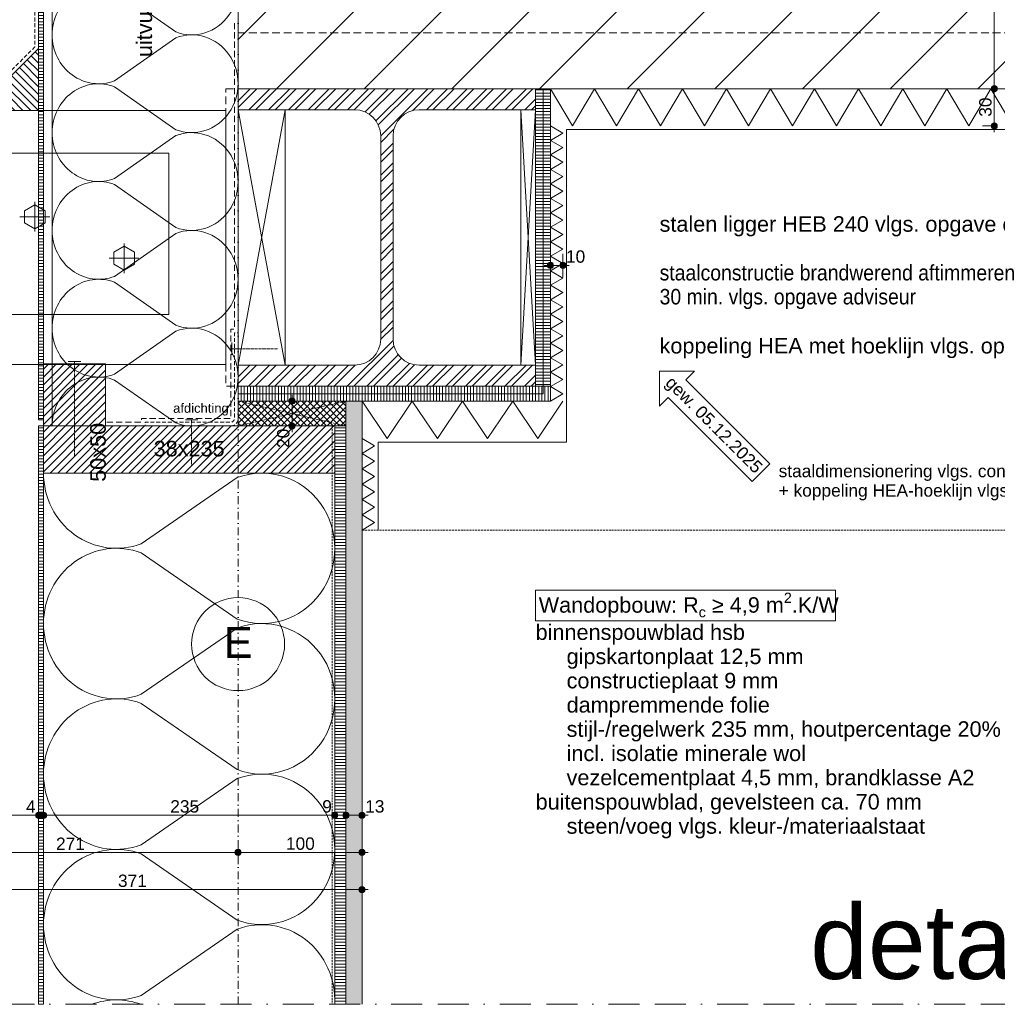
# Model space of a CAD drawing. Extents: x 75 to 2066, y 35 to 1450.
# Tile 2 of 3: x 739 to 1528, y 35 to 829. Entities that reach past the tile are written whole.
import ezdxf
from ezdxf.xclip import XClip

# ---------------------------------------------------------------- set-up
doc = ezdxf.new("R2010")
doc.units = 0
doc.header["$MEASUREMENT"] = 0
doc.header["$XCLIPFRAME"] = 0
for name, pattern in [('Streep-punt fijn', [62.5500011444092, 31.30000114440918, -15.625, 0, -15.62500000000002]), ('Streep-streep-punt grof', [437.5, 125, -62.5, 125, -62.5, 0, -62.5]), ('Streeplijn', [23.43500018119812, 15.625, -7.81000018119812]), ('Streeplijn fijn', [11.705999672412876, 7.799999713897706, -3.905999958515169]), ('Streeplijn grof', [46.875, 31.25, -15.625]), ('Streeplijn ultrafijn', [5.8685000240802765, 3.905999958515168, -1.962500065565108]), ('Streeplijn ultragrof', [37.5, 25, -12.5])]:
    doc.linetypes.add(name, pattern=pattern)
doc.layers.add('0 2D arcering', color=7, linetype='Continuous')
doc.styles.add('GENERATED_STYLE_1', font='arial.ttf')
doc.linetypes.add('ALG - Bubbel klein', pattern='A,0,[1,KLW_AC26_Plan1.Shx,S=0.1993582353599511,R=0,X=-6.432843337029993e-07,Y=-0.0001224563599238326],-25.00000000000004,0', length=25.00000000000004)
doc.linetypes.add('BRA - 30', pattern='A,0,[2,KLW_AC26_Plan1.Shx,S=0.5539175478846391,R=0,X=0,Y=-8.673617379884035e-19],-55,0', length=55)
pattern_1 = [(45, (915.0000308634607, 742.5000418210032), (-3.181980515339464, 3.181980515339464), [])]
pattern_2 = [(0, (915.0000308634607, 742.5000418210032), (0, 2.5), [])]

# ---------------------------------------------------------------- blocks, each defined once
blk = doc.blocks.new('Drawing_1_1', base_point=(915.0000308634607, 742.5000418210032))
at = {"layer": '0 2D arcering', "linetype": 'Continuous', "lineweight": 0, "true_color": 0x000000}
h = blk.add_hatch(dxfattribs=at)
h.set_pattern_fill('325_Hout_plaatmateriaal__7C', color=18, style=0, pattern_type=2)
h.set_pattern_definition(pattern_2)
h.paths.add_polyline_path([(758.0001162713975, 1048.500041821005), (754.0001162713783, 1048.500041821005), (754.0001162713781, 506.5000418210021), (758.0001162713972, 506.5000418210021)])
h = blk.add_hatch(dxfattribs=at)
h.set_pattern_fill('220_Gewapend_beton___pre_62', color=18, style=0, pattern_type=2)
h.set_pattern_definition([(45, (915.0000308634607, 742.5000418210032), (-35.35533905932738, 35.35533905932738), [])])
h.paths.add_polyline_path([(1755.000033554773, 1033.50003400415), (915.0000250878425, 1033.50003400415), (915.0000250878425, 773.5000492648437), (1755.000033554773, 773.5000492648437)])
h = blk.add_hatch(dxfattribs=at)
h.set_pattern_fill('310_Naaldhout__01__0001', color=18, style=0, pattern_type=2)
h.set_pattern_definition([(135, (729.0001162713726, 781.0000418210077), (3.181980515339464, 3.181980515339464), [])])
h.paths.add_polyline_path([(704.0001162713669, 756.0000418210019), (754.0001162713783, 756.0000418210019), (754.0001162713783, 806.0000418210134)])
h = blk.add_hatch(dxfattribs=at)
h.set_pattern_fill('515_Staal_0001', color=18, style=0, pattern_type=2)
h.set_pattern_definition([(45, (915.0000308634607, 742.5000418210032), (-7.954951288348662, 7.954951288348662), []), (45, (912.3483804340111, 745.1516922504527), (-7.954951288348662, 7.954951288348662), [])])
h.paths.add_polyline_path([(1155.000030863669, 533.5000418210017), (1155.000030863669, 550.5000418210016), (1061.000030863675, 550.5000418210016, -0.414213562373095), (1040.00003086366, 571.5000418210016), (1040.00003086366, 735.5000418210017, -0.4142135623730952), (1061.000030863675, 756.5000418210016), (1155.000030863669, 756.5000418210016), (1155.000030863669, 773.500041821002), (915.0000308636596, 773.500041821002), (915.0000308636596, 756.5000418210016), (1009.000030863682, 756.5000418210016, -0.414213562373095), (1030.000030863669, 735.5000418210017), (1030.000030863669, 571.5000418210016, -0.414213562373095), (1009.000030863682, 550.5000418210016), (915.0000308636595, 550.5000418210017), (915.0000308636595, 533.5000418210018)])
h = blk.add_hatch(dxfattribs=at)
h.set_pattern_fill('325_Hout_plaatmateriaal__7C', color=18, style=0, pattern_type=2)
h.set_pattern_definition(pattern_2)
h.paths.add_polyline_path([(1155.000030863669, 773.500041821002), (1155.000030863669, 533.5000418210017), (1167.000030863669, 533.5000418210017), (1167.000030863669, 773.500041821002)])
for points in [[(1522.500030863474, 773.5000418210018), (1522.690332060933, 772.5433332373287), (1523.232263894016, 771.7322748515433), (1524.043322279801, 771.1903430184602), (1525.000030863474, 771.0000418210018), (1525.956739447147, 771.1903430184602), (1526.767797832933, 771.7322748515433), (1527.309729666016, 772.5433332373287), (1527.500030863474, 773.5000418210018), (1527.309729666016, 774.456750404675), (1526.767797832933, 775.2678087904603), (1525.956739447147, 775.8097406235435), (1525.000030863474, 776.0000418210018), (1524.043322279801, 775.8097406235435), (1523.232263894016, 775.2678087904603), (1522.690332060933, 774.456750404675)], [(1522.500030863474, 743.5000418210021), (1522.690332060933, 742.543333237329), (1523.232263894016, 741.7322748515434), (1524.043322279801, 741.1903430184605), (1525.000030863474, 741.000041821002), (1525.956739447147, 741.1903430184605), (1526.767797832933, 741.7322748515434), (1527.309729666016, 742.543333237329), (1527.500030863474, 743.5000418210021), (1527.309729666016, 744.4567504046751), (1526.767797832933, 745.2678087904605), (1525.956739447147, 745.8097406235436), (1525.000030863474, 746.0000418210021), (1524.043322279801, 745.8097406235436), (1523.232263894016, 745.2678087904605), (1522.690332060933, 744.4567504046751)], [(1164.500030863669, 631.0000418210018), (1164.690332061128, 630.0433332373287), (1165.232263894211, 629.2322748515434), (1166.043322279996, 628.6903430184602), (1167.000030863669, 628.5000418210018), (1167.956739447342, 628.6903430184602), (1168.767797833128, 629.2322748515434), (1169.309729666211, 630.0433332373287), (1169.500030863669, 631.0000418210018), (1169.309729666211, 631.956750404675), (1168.767797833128, 632.7678087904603), (1167.956739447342, 633.3097406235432), (1167.000030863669, 633.5000418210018), (1166.043322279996, 633.3097406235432), (1165.232263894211, 632.7678087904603), (1164.690332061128, 631.956750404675)], [(1174.50003086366, 631.0000418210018), (1174.690332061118, 630.0433332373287), (1175.232263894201, 629.2322748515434), (1176.043322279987, 628.6903430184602), (1177.00003086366, 628.5000418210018), (1177.956739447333, 628.6903430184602), (1178.767797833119, 629.2322748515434), (1179.309729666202, 630.0433332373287), (1179.50003086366, 631.0000418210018), (1179.309729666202, 631.956750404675), (1178.767797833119, 632.7678087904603), (1177.956739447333, 633.3097406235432), (1177.00003086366, 633.5000418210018), (1176.043322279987, 633.3097406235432), (1175.232263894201, 632.7678087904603), (1174.690332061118, 631.956750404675)], [(956.0000321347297, 521.5000418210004), (956.1903333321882, 520.5433332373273), (956.7322651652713, 519.7322748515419), (957.5433235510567, 519.1903430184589), (958.5000321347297, 519.0000418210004), (959.4567407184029, 519.1903430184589), (960.2677991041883, 519.7322748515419), (960.8097309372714, 520.5433332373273), (961.0000321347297, 521.5000418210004), (960.8097309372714, 522.4567504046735), (960.2677991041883, 523.267808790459), (959.4567407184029, 523.809740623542), (958.5000321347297, 524.0000418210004), (957.5433235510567, 523.809740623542), (956.7322651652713, 523.267808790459), (956.1903333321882, 522.4567504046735)], [(956.0000321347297, 501.5000418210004), (956.1903333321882, 500.5433332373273), (956.7322651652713, 499.7322748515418), (957.5433235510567, 499.1903430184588), (958.5000321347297, 499.0000418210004), (959.4567407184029, 499.1903430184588), (960.2677991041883, 499.7322748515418), (960.8097309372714, 500.5433332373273), (961.0000321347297, 501.5000418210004), (960.8097309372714, 502.4567504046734), (960.2677991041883, 503.267808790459), (959.4567407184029, 503.8097406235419), (958.5000321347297, 504.0000418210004), (957.5433235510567, 503.8097406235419), (956.7322651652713, 503.267808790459), (956.1903333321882, 502.4567504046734)], [(751.500116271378, 187.5000418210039), (751.6904174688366, 186.5433332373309), (752.2323493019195, 185.7322748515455), (753.043407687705, 185.1903430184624), (754.000116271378, 185.000041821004), (754.9568248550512, 185.1903430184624), (755.7678832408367, 185.7322748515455), (756.3098150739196, 186.5433332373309), (756.500116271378, 187.5000418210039), (756.3098150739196, 188.4567504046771), (755.7678832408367, 189.2678087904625), (754.9568248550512, 189.8097406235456), (754.000116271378, 190.000041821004), (753.043407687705, 189.8097406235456), (752.2323493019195, 189.2678087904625), (751.6904174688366, 188.4567504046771)], [(755.5001162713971, 187.5000418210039), (755.6904174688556, 186.5433332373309), (756.2323493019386, 185.7322748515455), (757.0434076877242, 185.1903430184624), (758.0001162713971, 185.000041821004), (758.9568248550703, 185.1903430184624), (759.7678832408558, 185.7322748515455), (760.3098150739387, 186.5433332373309), (760.5001162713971, 187.5000418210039), (760.3098150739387, 188.4567504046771), (759.7678832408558, 189.2678087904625), (758.9568248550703, 189.8097406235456), (758.0001162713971, 190.000041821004), (757.0434076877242, 189.8097406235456), (756.2323493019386, 189.2678087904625), (755.6904174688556, 188.4567504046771)], [(990.5001162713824, 187.5000418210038), (990.6904174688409, 186.5433332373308), (991.2323493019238, 185.7322748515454), (992.0434076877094, 185.1903430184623), (993.0001162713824, 185.0000418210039), (993.9568248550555, 185.1903430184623), (994.767883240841, 185.7322748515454), (995.3098150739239, 186.5433332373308), (995.5001162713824, 187.5000418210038), (995.3098150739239, 188.456750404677), (994.767883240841, 189.2678087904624), (993.9568248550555, 189.8097406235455), (993.0001162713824, 190.0000418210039), (992.0434076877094, 189.8097406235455), (991.2323493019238, 189.2678087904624), (990.6904174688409, 188.456750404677)], [(999.5001162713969, 187.5000418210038), (999.6904174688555, 186.5433332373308), (1000.232349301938, 185.7322748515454), (1001.043407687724, 185.1903430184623), (1002.000116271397, 185.0000418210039), (1002.95682485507, 185.1903430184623), (1003.767883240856, 185.7322748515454), (1004.309815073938, 186.5433332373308), (1004.500116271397, 187.5000418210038), (1004.309815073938, 188.456750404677), (1003.767883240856, 189.2678087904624), (1002.95682485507, 189.8097406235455), (1002.000116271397, 190.0000418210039), (1001.043407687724, 189.8097406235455), (1000.232349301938, 189.2678087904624), (999.6904174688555, 188.456750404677)], [(1012.500116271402, 187.5000418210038), (1012.690417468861, 186.5433332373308), (1013.232349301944, 185.7322748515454), (1014.043407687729, 185.1903430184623), (1015.000116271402, 185.0000418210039), (1015.956824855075, 185.1903430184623), (1016.767883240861, 185.7322748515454), (1017.309815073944, 186.5433332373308), (1017.500116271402, 187.5000418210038), (1017.309815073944, 188.456750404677), (1016.767883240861, 189.2678087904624), (1015.956824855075, 189.8097406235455), (1015.000116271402, 190.0000418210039), (1014.043407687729, 189.8097406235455), (1013.232349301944, 189.2678087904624), (1012.690417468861, 188.456750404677)], [(912.500030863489, 157.500041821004), (912.6903320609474, 156.543333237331), (913.2322638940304, 155.7322748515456), (914.0433222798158, 155.1903430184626), (915.000030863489, 155.0000418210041), (915.956739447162, 155.1903430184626), (916.7677978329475, 155.7322748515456), (917.3097296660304, 156.543333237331), (917.500030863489, 157.500041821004), (917.3097296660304, 158.4567504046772), (916.7677978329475, 159.2678087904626), (915.956739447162, 159.8097406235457), (915.000030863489, 160.0000418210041), (914.0433222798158, 159.8097406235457), (913.2322638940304, 159.2678087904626), (912.6903320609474, 158.4567504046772)], [(1012.500116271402, 157.500041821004), (1012.690417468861, 156.543333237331), (1013.232349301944, 155.7322748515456), (1014.043407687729, 155.1903430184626), (1015.000116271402, 155.0000418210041), (1015.956824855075, 155.1903430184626), (1016.767883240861, 155.7322748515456), (1017.309815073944, 156.543333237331), (1017.500116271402, 157.500041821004), (1017.309815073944, 158.4567504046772), (1016.767883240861, 159.2678087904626), (1015.956824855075, 159.8097406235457), (1015.000116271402, 160.0000418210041), (1014.043407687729, 159.8097406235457), (1013.232349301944, 159.2678087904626), (1012.690417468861, 158.4567504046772)], [(1012.500116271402, 127.5000418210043), (1012.690417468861, 126.5433332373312), (1013.232349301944, 125.7322748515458), (1014.043407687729, 125.1903430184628), (1015.000116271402, 125.0000418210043), (1015.956824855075, 125.1903430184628), (1016.767883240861, 125.7322748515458), (1017.309815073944, 126.5433332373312), (1017.500116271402, 127.5000418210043), (1017.309815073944, 128.4567504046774), (1016.767883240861, 129.2678087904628), (1015.956824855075, 129.8097406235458), (1015.000116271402, 130.0000418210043), (1014.043407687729, 129.8097406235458), (1013.232349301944, 129.2678087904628), (1012.690417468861, 128.4567504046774)]]:
    blk.add_hatch(color=18, dxfattribs=at).paths.add_polyline_path(points)
h = blk.add_hatch(dxfattribs=at)
h.set_pattern_fill('310_Naaldhout__01__0001', color=18, style=0, pattern_type=2)
h.set_pattern_definition(pattern_1)
h.paths.add_polyline_path([(808.0001162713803, 551.5000418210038), (758.0001162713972, 551.5000418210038), (758.0001162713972, 501.5000418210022), (808.0001162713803, 501.5000418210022)])
h = blk.add_hatch(dxfattribs=at)
h.set_pattern_fill('325_Hout_plaatmateriaal__BC', color=18, style=0, pattern_type=2)
h.set_pattern_definition([(90, (915.0000308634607, 742.5000418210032), (-2.5, 0), [])])
h.paths.add_polyline_path([(915.0000308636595, 521.5000418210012), (1167.000030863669, 521.5000418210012), (1167.000030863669, 533.5000418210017), (915.0000308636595, 533.5000418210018)])
h = blk.add_hatch(dxfattribs=at)
h.set_pattern_fill('415_Isolatie_ruit_0001', color=18, style=0, pattern_type=2)
h.set_pattern_definition([(45, (915.0000308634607, 742.5000418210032), (-2.651650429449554, 2.651650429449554), []), (135, (915.0000308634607, 742.5000418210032), (2.651650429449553, 2.651650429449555), [])])
h.paths.add_polyline_path([(1002.0000334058, 521.5000418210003), (915.0000308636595, 521.5000418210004), (915.0000308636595, 501.5000418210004), (1002.0000334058, 501.5000418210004)])
h = blk.add_hatch(dxfattribs=at)
h.set_pattern_fill('125_Gipsblokken_0001', color=18, style=0, pattern_type=2)
h.set_pattern_definition([(0, (915.0000308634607, 742.5000418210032), (0, 3.75), [0, -3.75])])
h.paths.add_polyline_path([(1002.000122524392, 35.00004182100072), (1015.000115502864, 35.00004182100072), (1015.000115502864, 521.5000467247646), (1002.000122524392, 521.5000467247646)])
h = blk.add_hatch(dxfattribs=at)
h.set_pattern_fill('325_Hout_plaatmateriaal__7C', color=18, style=0, pattern_type=2)
h.set_pattern_definition(pattern_2)
h.paths.add_polyline_path([(754.0001236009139, 35.00004182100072), (758.0001272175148, 35.00004182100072), (758.0001272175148, 501.5000536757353), (754.0001236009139, 501.5000536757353)])
h = blk.add_hatch(dxfattribs=at)
h.set_pattern_fill('310_Naaldhout__01__0001', color=18, style=0, pattern_type=2)
h.set_pattern_definition(pattern_1)
h.paths.add_polyline_path([(993.0001162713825, 501.5000418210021), (758.0001162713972, 501.5000418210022), (758.0001162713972, 463.500041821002), (993.0001162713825, 463.5000418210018)])
h = blk.add_hatch(dxfattribs=at)
h.set_pattern_fill('325_Hout_plaatmateriaal__7C', color=18, style=0, pattern_type=2)
h.set_pattern_definition(pattern_2)
h.paths.add_polyline_path([(993.0001081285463, 35.00004182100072), (1002.000122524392, 35.00004182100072), (1002.000122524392, 501.5000536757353), (993.0001081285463, 501.5000536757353)])
at = {"color": 1, "linetype": 'Streep-punt fijn', "lineweight": 0, "ltscale": 0.2}
blk.add_line((915.0000250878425, 35.00004182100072), (915.0000250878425, 1450.000038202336), dxfattribs=at)
at = {"color": 10, "linetype": 'Continuous', "lineweight": 0, "ltscale": 0.2}
for p, q in [((1525.000038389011, 776.0000421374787), (1525.000038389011, 1031.000041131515)), ((1522.500020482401, 773.5000492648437), (1515.625040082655, 773.5000492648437)), ((1525.000038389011, 746.0000525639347), (1525.000038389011, 771.0000313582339)), ((1522.500020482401, 743.5000346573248), (1515.625040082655, 743.5000346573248)), ((1525.000038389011, 738.5000489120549), (1525.000038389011, 741.0000417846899)), ((1167.000027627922, 633.5000478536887), (1167.000027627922, 640.3750532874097)), ((1177.000024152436, 633.5000478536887), (1177.000024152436, 640.3750532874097)), ((1162.000041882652, 631.0000299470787), (1164.500034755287, 631.0000299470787)), ((1167.000027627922, 621.6250316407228), (1167.000027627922, 628.5000370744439)), ((1169.500020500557, 631.0000299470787), (1174.500031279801, 631.0000299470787)), ((1177.000024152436, 621.6250316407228), (1177.000024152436, 628.5000370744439)), ((1179.500042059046, 631.0000299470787), (1182.000034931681, 631.0000299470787)), ((958.5000362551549, 524.0000395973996), (958.5000362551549, 526.5000324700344)), ((956.00004338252, 521.5000467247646), (949.1250379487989, 521.5000467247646)), ((958.5000362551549, 504.0000465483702), (958.5000362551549, 519.0000538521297)), ((967.8750345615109, 521.5000467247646), (961.0000291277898, 521.5000467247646)), ((956.00004338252, 501.5000536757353), (949.1250379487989, 501.5000536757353)), ((967.8750345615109, 501.5000536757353), (961.0000291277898, 501.5000536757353)), ((958.5000362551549, 496.5000428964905), (958.5000362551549, 499.0000357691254)), ((754.0001236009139, 190.0000505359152), (754.0001236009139, 196.8750309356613)), ((758.0001272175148, 190.0000505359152), (758.0001272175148, 196.8750309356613)), ((993.0001081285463, 190.0000505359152), (993.0001081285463, 196.8750309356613)), ((1002.000122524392, 190.0000505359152), (1002.000122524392, 196.8750309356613)), ((1015.000115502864, 190.0000505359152), (1015.000115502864, 196.8750309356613)), ((716.5000302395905, 187.5000326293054), (751.5001056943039, 187.5000326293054)), ((754.0001236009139, 187.5000326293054), (755.5001093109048, 187.5000326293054)), ((754.0001236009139, 178.1250343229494), (754.0001236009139, 185.0000397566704)), ((758.0001272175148, 178.1250343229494), (758.0001272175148, 185.0000397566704)), ((760.5001200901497, 187.5000326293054), (990.5001152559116, 187.5000326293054)), ((993.0001081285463, 178.1250343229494), (993.0001081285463, 185.0000397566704)), ((995.5001260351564, 187.5000326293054), (999.5001046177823, 187.5000326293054)), ((1002.000122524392, 178.1250343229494), (1002.000122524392, 185.0000397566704)), ((1004.500115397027, 187.5000326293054), (1012.500122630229, 187.5000326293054)), ((1015.000115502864, 178.1250343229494), (1015.000115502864, 185.0000397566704)), ((1017.500108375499, 187.5000326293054), (1020.000126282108, 187.5000326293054)), ((915.0000250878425, 160.0000359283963), (915.0000250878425, 166.8750413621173)), ((1015.000115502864, 160.0000359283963), (1015.000115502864, 166.8750413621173)), ((646.5000295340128, 157.5000430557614), (912.5000322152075, 157.5000430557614)), ((915.0000250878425, 148.1250447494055), (915.0000250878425, 155.0000501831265)), ((917.5000429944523, 157.5000430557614), (1012.500122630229, 157.5000430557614)), ((1015.000115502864, 148.1250447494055), (1015.000115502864, 155.0000501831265)), ((1017.500108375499, 157.5000430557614), (1020.000126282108, 157.5000430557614)), ((1015.000115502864, 130.0000463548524), (1015.000115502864, 136.8750517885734)), ((646.5000295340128, 127.5000534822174), (1012.500122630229, 127.5000534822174)), ((1017.500108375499, 127.5000534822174), (1020.000126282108, 127.5000534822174)), ((1015.000115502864, 118.1250301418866), (1015.000115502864, 125.0000355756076))]:
    blk.add_line(p, q, dxfattribs=at)
at = {"color": 9, "linetype": 'Continuous', "lineweight": 0, "ltscale": 0.2}
for p, q in [((864.6743504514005, 819.30646557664), (815.3258519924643, 853.9793469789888)), ((815.3258519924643, 779.8778799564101), (864.6743504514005, 814.550786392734)), ((864.6743504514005, 740.4493193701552), (815.3258519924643, 775.1222258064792)), ((1167.000027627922, 773.5000492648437), (1184.760030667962, 743.5000596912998)), ((1184.760030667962, 743.5000596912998), (1202.520033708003, 773.5000492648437)), ((1202.520033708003, 773.5000492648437), (1220.280036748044, 743.5000596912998)), ((1220.280036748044, 743.5000596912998), (1238.040039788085, 773.5000492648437)), ((1238.040039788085, 773.5000492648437), (1255.800017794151, 743.5000596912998)), ((1255.800017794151, 743.5000596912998), (1273.560020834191, 773.5000492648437)), ((1273.560020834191, 773.5000492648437), (1291.320023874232, 743.5000596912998)), ((1291.320023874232, 743.5000596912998), (1309.080026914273, 773.5000492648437)), ((1309.080026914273, 773.5000492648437), (1326.840029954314, 743.5000596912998)), ((1326.840029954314, 743.5000596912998), (1344.600032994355, 773.5000492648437)), ((1344.600032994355, 773.5000492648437), (1362.360036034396, 743.5000596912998)), ((1362.360036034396, 743.5000596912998), (1380.120039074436, 773.5000492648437)), ((1380.120039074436, 773.5000492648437), (1397.880042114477, 743.5000596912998)), ((1397.880042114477, 743.5000596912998), (1415.640020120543, 773.5000492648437)), ((1415.640020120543, 773.5000492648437), (1433.400023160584, 743.5000596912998)), ((1433.400023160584, 743.5000596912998), (1451.160026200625, 773.5000492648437)), ((1451.160026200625, 773.5000492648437), (1468.920029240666, 743.5000596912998)), ((1468.920029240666, 743.5000596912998), (1486.680032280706, 773.5000492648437)), ((1486.680032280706, 773.5000492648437), (1504.440035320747, 743.5000596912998)), ((1504.440035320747, 743.5000596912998), (1522.200038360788, 773.5000492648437)), ((1522.200038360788, 773.5000492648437), (1539.960041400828, 743.5000596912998)), ((1167.000027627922, 743.5000596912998), (1177.000024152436, 737.6579560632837)), ((815.3258519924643, 701.0207337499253), (864.6743504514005, 735.6936401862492)), ((1177.000024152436, 737.6579560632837), (1167.000027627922, 731.8158274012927)), ((1167.000027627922, 731.8158274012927), (1177.000024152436, 725.9737237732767)), ((1177.000024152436, 725.9737237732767), (1167.000027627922, 720.1316201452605)), ((1167.000027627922, 720.1316201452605), (1177.000024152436, 714.2895165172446)), ((1177.000024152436, 714.2895165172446), (1167.000027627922, 708.4474128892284)), ((1167.000027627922, 708.4474128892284), (1177.000024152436, 702.6053092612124)), ((1177.000024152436, 702.6053092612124), (1167.000027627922, 696.7632056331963)), ((864.6743504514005, 661.5921731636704), (815.3258519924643, 696.2650795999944)), ((1167.000027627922, 696.7632056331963), (1177.000024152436, 690.9211020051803)), ((1177.000024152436, 690.9211020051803), (1167.000027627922, 685.0789983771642)), ((1167.000027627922, 685.0789983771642), (1177.000024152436, 679.2368947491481)), ((1177.000024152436, 679.2368947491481), (1167.000027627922, 673.394791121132)), ((1167.000027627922, 673.394791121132), (1177.000024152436, 667.5526874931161)), ((1177.000024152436, 667.5526874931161), (1167.000027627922, 661.7105838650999)), ((1167.000027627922, 661.7105838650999), (1177.000024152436, 655.8684802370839)), ((815.3258519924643, 622.1635875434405), (864.6743504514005, 656.8364939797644)), ((1177.000024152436, 655.8684802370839), (1167.000027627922, 650.0263515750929)), ((1167.000027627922, 650.0263515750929), (1177.000024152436, 644.1842479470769)), ((1177.000024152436, 644.1842479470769), (1167.000027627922, 638.3421443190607)), ((1167.000027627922, 638.3421443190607), (1177.000024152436, 632.5000406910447)), ((1177.000024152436, 632.5000406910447), (1167.000027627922, 626.6579370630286)), ((1167.000027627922, 626.6579370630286), (1177.000024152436, 620.8158334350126)), ((1177.000024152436, 620.8158334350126), (1167.000027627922, 614.9737298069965)), ((864.6743504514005, 582.7350269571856), (815.3258519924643, 617.4079333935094)), ((1167.000027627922, 614.9737298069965), (1177.000024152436, 609.1316261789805)), ((1177.000024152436, 609.1316261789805), (1167.000027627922, 603.2895225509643)), ((1167.000027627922, 603.2895225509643), (1177.000024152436, 597.4474189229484)), ((1177.000024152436, 597.4474189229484), (1167.000027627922, 591.6053152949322)), ((1167.000027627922, 591.6053152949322), (1177.000024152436, 585.7632116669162)), ((1177.000024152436, 585.7632116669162), (1167.000027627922, 579.9211080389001)), ((1167.000027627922, 579.9211080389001), (1177.000024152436, 574.0790044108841)), ((815.3258519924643, 543.3064413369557), (864.6743504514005, 577.9793477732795)), ((1177.000024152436, 574.0790044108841), (1167.000027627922, 568.236900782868)), ((1167.000027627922, 568.236900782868), (1177.000024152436, 562.394772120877)), ((1177.000024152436, 562.394772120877), (1167.000027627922, 556.5526684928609)), ((1167.000027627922, 556.5526684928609), (1177.000024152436, 550.7105648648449)), ((1177.000024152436, 550.7105648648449), (1167.000027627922, 544.8684612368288)), ((1167.000027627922, 544.8684612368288), (1177.000024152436, 539.0263576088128)), ((864.6743504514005, 503.8778807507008), (815.3258519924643, 538.5507871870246)), ((1177.000024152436, 539.0263576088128), (1167.000027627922, 533.1842539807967)), ((1167.000027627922, 533.1842539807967), (1177.000024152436, 527.3421503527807)), ((1177.000024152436, 527.3421503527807), (1167.000027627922, 521.5000467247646)), ((1015.000115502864, 521.5000467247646), (1035.250097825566, 491.5000571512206)), ((1035.250097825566, 491.5000571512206), (1055.500080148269, 521.5000467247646)), ((1055.500080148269, 521.5000467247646), (1075.750087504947, 491.5000571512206)), ((1075.750087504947, 491.5000571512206), (1096.00006982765, 521.5000467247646)), ((1096.00006982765, 521.5000467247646), (1116.250052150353, 491.5000571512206)), ((1116.250052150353, 491.5000571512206), (1136.500059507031, 521.5000467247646)), ((1136.500059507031, 521.5000467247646), (1156.750041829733, 491.5000571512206)), ((1156.750041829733, 491.5000571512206), (1177.000024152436, 521.5000467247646)), ((1015.000115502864, 491.5000571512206), (1025.000112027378, 485.3333880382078)), ((1025.000112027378, 485.3333880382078), (1015.000115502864, 479.1667189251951)), ((1015.000115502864, 479.1667189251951), (1025.000112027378, 473.0000498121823)), ((1025.000112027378, 473.0000498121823), (1015.000115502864, 466.8333806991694)), ((1015.000115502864, 466.8333806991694), (1025.000112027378, 460.6667115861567)), ((1025.000112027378, 460.6667115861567), (1015.000115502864, 454.5000424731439)), ((836.843805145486, 406.4528851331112), (914.1564302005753, 459.8388881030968)), ((1015.000115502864, 454.5000424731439), (1025.000112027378, 448.3333733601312)), ((1025.000112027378, 448.3333733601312), (1015.000115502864, 442.1667042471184)), ((1015.000115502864, 442.1667042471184), (1025.000112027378, 436.0000351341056)), ((1025.000112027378, 436.0000351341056), (1015.000115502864, 429.8333910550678)), ((1015.000115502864, 429.8333910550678), (1025.000112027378, 423.666721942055)), ((1025.000112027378, 423.666721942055), (1015.000115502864, 417.5000528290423)), ((914.1564302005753, 345.7445446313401), (836.843805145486, 399.1305476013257)), ((1396.999872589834, 368.9287341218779), (1155.000041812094, 368.9287341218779)), ((1155.000041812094, 368.9287341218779), (1155.000041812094, 344.2858649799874)), ((1396.999872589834, 344.2858649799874), (1396.999872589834, 368.9287341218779)), ((1155.000041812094, 344.2858649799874), (1396.999872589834, 344.2858649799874)), ((836.843805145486, 285.0362041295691), (914.1564302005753, 338.4222070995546)), ((914.1564302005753, 224.327863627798), (836.843805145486, 277.7138916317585)), ((836.843805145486, 163.6195481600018), (914.1564302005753, 217.0055511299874)), ((914.1564302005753, 102.9112076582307), (836.843805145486, 156.2972106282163)), ((836.843805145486, 42.20286715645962), (914.1564302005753, 95.58887012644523))]:
    blk.add_line(p, q, dxfattribs=at)
at = {"color": 1, "linetype": 'Streeplijn grof', "lineweight": 0, "ltscale": 0.2}
blk.add_line((1755.000033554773, 818.5000461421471), (915.0000250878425, 818.5000461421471), dxfattribs=at)
at = {"color": 1, "linetype": 'BRA - 30', "lineweight": 0, "ltscale": 0.2}
for p, q in [((1161.000034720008, 527.5000396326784), (1161.000034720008, 773.5000492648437)), ((915.0000250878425, 527.5000396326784), (1161.000034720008, 527.5000396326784))]:
    blk.add_line(p, q, dxfattribs=at)
at = {"color": 1, "linetype": 'Continuous', "lineweight": 0, "ltscale": 0.2}
for p, q in [((915.0000250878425, 756.5000526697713), (915.0000250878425, 550.5000541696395)), ((953.000021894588, 756.5000526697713), (915.0000250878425, 756.5000526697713)), ((915.0000250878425, 756.5000526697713), (953.000021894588, 550.5000541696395)), ((915.0000250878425, 550.5000541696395), (953.000021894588, 756.5000526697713)), ((953.000021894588, 550.5000541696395), (953.000021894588, 756.5000526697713)), ((1143.000030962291, 756.5000526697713), (1143.000030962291, 550.5000541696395)), ((1155.000016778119, 756.5000526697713), (1143.000030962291, 756.5000526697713)), ((1143.000030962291, 756.5000526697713), (1155.000016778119, 550.5000541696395)), ((1143.000030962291, 550.5000541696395), (1155.000016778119, 756.5000526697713)), ((1155.000016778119, 550.5000541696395), (1155.000016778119, 756.5000526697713)), ((910.0000143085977, 568.7500472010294), (910.0000143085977, 558.7500506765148)), ((910.0000143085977, 563.7500364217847), (912.0000286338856, 563.7500364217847)), ((778.0001202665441, 553.5000506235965), (788.0001167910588, 553.5000506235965)), ((783.000106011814, 553.5000506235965), (783.000106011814, 551.5000362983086)), ((915.0000250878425, 550.5000541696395), (953.000021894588, 550.5000541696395)), ((1143.000030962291, 550.5000541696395), (1155.000016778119, 550.5000541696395)), ((872.500021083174, 506.5000394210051), (882.5000176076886, 506.5000394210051)), ((877.5000318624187, 506.5000394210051), (877.5000318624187, 504.5000501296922))]:
    blk.add_line(p, q, dxfattribs=at)
at = {"color": 174, "linetype": 'Continuous', "lineweight": 0, "ltscale": 0.2, "true_color": 0x0000aa}
for p, q in [((751.0000270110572, 679.9495369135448), (742.600026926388, 675.0997800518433)), ((742.600026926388, 665.4002913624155), (742.600026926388, 675.0997800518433)), ((751.0000270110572, 658.2500373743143), (751.0000019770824, 682.2500590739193)), ((751.0000270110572, 679.9495369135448), (759.4000270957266, 675.0998050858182)), ((759.4000270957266, 665.4003163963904), (759.4000270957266, 675.0998050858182)), ((739.0000161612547, 670.2500482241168), (763.0000128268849, 670.2500482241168)), ((742.600026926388, 665.4002913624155), (751.0000270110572, 660.550559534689)), ((759.4000270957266, 665.4003163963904), (751.0000270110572, 660.550559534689)), ((814.6000169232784, 641.5997904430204), (823.0000420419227, 646.449522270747)), ((823.0000420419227, 648.7500444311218), (823.0000170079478, 624.7500477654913)), ((831.4000170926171, 641.5997904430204), (823.0000420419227, 646.449522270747)), ((811.0000311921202, 636.7500586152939), (835.0000278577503, 636.7500335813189)), ((814.6000169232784, 641.5997904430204), (814.6000169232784, 631.9003017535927)), ((831.4000170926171, 641.5997904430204), (831.4000170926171, 631.9003017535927)), ((823.0000170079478, 627.0505699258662), (814.6000169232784, 631.9003017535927)), ((823.0000170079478, 627.0505699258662), (831.4000170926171, 631.9003017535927))]:
    blk.add_line(p, q, dxfattribs=at)
at = {"color": 1, "linetype": 'Streeplijn ultrafijn', "lineweight": 0, "ltscale": 0.2}
for p, q in [((912.0000286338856, 563.7500364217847), (947.0000289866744, 563.7500364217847)), ((783.000106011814, 551.5000362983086), (783.000106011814, 476.5000498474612)), ((877.5000318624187, 504.5000501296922), (877.5000318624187, 469.5000497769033))]:
    blk.add_line(p, q, dxfattribs=at)
at = {"color": 9, "linetype": 'Streeplijn fijn', "lineweight": 0, "ltscale": 0.2}
for p, q in [((915.0000250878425, 501.5000536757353), (915.0000250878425, 521.5000467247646)), ((915.0000250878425, 521.5000467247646), (1002.000022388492, 521.5000467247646)), ((1002.000022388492, 501.5000536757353), (915.0000250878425, 521.5000467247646)), ((915.0000250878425, 501.5000536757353), (1002.000022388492, 521.5000467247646)), ((1002.000022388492, 521.5000467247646), (1002.000022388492, 501.5000536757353)), ((1002.000022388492, 501.5000536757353), (915.0000250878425, 501.5000536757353)), ((1015.000115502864, 417.5000528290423), (1755.000033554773, 417.5000528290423))]:
    blk.add_line(p, q, dxfattribs=at)
at = {"color": 1, "linetype": 'Streeplijn fijn', "lineweight": 0, "ltscale": 0.2}
blk.add_line((991.0001188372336, 501.5000536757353), (991.0001188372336, 35.00004182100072), dxfattribs=at)
at = {"color": 3, "linetype": 'Streeplijn', "lineweight": 0, "ltscale": 0.2, "flags": 128}
blk.add_lwpolyline([(754.0001162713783, 1087.500041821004), (754.0001162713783, 1057.500041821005), (751.0001162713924, 1054.500041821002), (751.0001162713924, 807.2426825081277), (702.7574755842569, 759.0000418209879), (598.0000311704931, 759.0000418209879), (598.0000311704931, 696.0000418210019)], dxfattribs=at)
at = {"color": 2, "linetype": 'Continuous', "lineweight": 0, "ltscale": 0.2, "flags": 128}
for points in [[(758.0001162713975, 1048.500041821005), (754.0001162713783, 1048.500041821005), (754.0001162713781, 506.5000418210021), (758.0001162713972, 506.5000418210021)], [(704.0001162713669, 756.0000418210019), (754.0001162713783, 806.0000418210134), (754.0001162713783, 756.0000418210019)], [(1155.000030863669, 773.500041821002), (1167.000030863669, 773.500041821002), (1167.000030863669, 533.5000418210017), (1155.000030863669, 533.5000418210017)], [(808.0001162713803, 551.5000418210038), (758.0001162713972, 551.5000418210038), (758.0001162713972, 501.5000418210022), (808.0001162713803, 501.5000418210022)], [(915.0000308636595, 521.5000418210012), (915.0000308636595, 533.5000418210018), (1167.000030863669, 533.5000418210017), (1167.000030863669, 521.5000418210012)], [(993.0001162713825, 501.5000418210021), (758.0001162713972, 501.5000418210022), (758.0001162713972, 463.500041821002), (993.0001162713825, 463.5000418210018)]]:
    blk.add_lwpolyline(points, close=True, dxfattribs=at)
at = {"color": 9, "linetype": 'Continuous', "lineweight": 0, "ltscale": 0.2, "flags": 128}
for points in [[(915.0001137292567, 1053.500041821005), (915.0001137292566, 501.5000418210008), (765.0001137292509, 501.5000418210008), (765.000113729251, 1053.500041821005)], [(1002.0000334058, 521.5000418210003), (915.0000308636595, 521.5000418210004), (915.0000308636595, 501.5000418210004), (1002.0000334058, 501.5000418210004)]]:
    blk.add_lwpolyline(points, close=True, dxfattribs=at)
at = {"color": 4, "linetype": 'Continuous', "lineweight": 0, "ltscale": 0.2, "flags": 128}
blk.add_lwpolyline([(1755.000030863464, 1033.500041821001), (915.0000308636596, 1033.500041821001), (915.0000308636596, 773.500041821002), (1755.000030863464, 773.5000418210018)], dxfattribs=at)
at = {"color": 94, "linetype": 'Streeplijn ultragrof', "lineweight": 0, "ltscale": 0.2, "flags": 128}
blk.add_lwpolyline([(912.0000308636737, 826.5000418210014), (912.0000308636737, 579.5000418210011), (909.0000308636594, 579.5000418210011), (909.0000308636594, 507.500041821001), (837.0000308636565, 507.500041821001), (837.0000308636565, 504.5000418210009), (807.000030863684, 504.5000418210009)], dxfattribs=at)
at = {"color": 174, "linetype": 'Streeplijn grof', "lineweight": 0, "ltscale": 0.2, "true_color": 0x0000aa, "flags": 128}
for points in [[(905.0000308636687, 773.500041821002), (915.0000308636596, 773.500041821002), (915.0000308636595, 533.5000418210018), (905.0000308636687, 533.5000418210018)], [(715.000030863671, 756.0000418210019), (905.0000308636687, 756.0000418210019), (905.0000308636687, 551.0000418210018), (715.0000308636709, 551.0000418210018)], [(634.0000311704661, 721.5000418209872), (859.0000311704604, 721.5000418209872), (859.0000311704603, 591.5000418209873), (634.0000311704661, 591.5000418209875)]]:
    blk.add_lwpolyline(points, close=True, dxfattribs=at)
at = {"color": 174, "linetype": 'Continuous', "lineweight": 0, "ltscale": 0.2, "true_color": 0x0000aa, "flags": 128}
blk.add_lwpolyline([(1155.000030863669, 533.5000418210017), (1155.000030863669, 550.5000418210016), (1061.000030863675, 550.5000418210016, -0.414213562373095), (1040.00003086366, 571.5000418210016), (1040.00003086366, 735.5000418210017, -0.4142135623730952), (1061.000030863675, 756.5000418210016), (1155.000030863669, 756.5000418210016), (1155.000030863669, 773.500041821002), (915.0000308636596, 773.500041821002), (915.0000308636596, 756.5000418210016), (1009.000030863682, 756.5000418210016, -0.414213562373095), (1030.000030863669, 735.5000418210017), (1030.000030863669, 571.5000418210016, -0.414213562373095), (1009.000030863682, 550.5000418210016), (915.0000308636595, 550.5000418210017), (915.0000308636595, 533.5000418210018)], format="xyb", close=True, dxfattribs=at)
for points in [[(715.000030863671, 756.0000418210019), (905.0000308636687, 756.0000418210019), (905.0000308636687, 551.0000418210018), (715.0000308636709, 551.0000418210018)], [(634.0000311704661, 721.5000418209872), (859.0000311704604, 721.5000418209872), (859.0000311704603, 591.5000418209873), (634.0000311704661, 591.5000418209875)]]:
    blk.add_lwpolyline(points, close=True, dxfattribs=at)
at = {"color": 9, "linetype": 'ALG - Bubbel klein', "lineweight": 0, "ltscale": 0.2, "flags": 128}
blk.add_lwpolyline([(1028.000116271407, 417.5000418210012), (1028.000116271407, 488.5000418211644), (1180.000030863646, 488.5000418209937), (1180.000030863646, 740.5000418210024), (1755.000030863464, 740.5000418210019)], dxfattribs=at)
at = {"color": 1, "linetype": 'Streeplijn', "lineweight": 0, "ltscale": 0.2, "flags": 128}
blk.add_lwpolyline([(915.0000308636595, 576.500041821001), (915.0000308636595, 507.500041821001, -0.4142135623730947), (909.0000308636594, 501.5000418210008), (840.000030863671, 501.5000418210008), (840.000030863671, 504.5000418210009), (909.0000308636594, 504.5000418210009, 0.414213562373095), (912.0000308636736, 507.500041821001), (912.0000308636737, 576.500041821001)], format="xyb", close=True, dxfattribs=at)
at = {"color": 1, "linetype": 'Continuous', "lineweight": 0, "ltscale": 0.2, "flags": 128}
blk.add_lwpolyline([(1255.000030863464, 545.6427168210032), (1255.000030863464, 517.3584455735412), (1262.071098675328, 524.4295133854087), (1329.713640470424, 456.7869715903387), (1343.855776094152, 470.9291072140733), (1276.213234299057, 538.5716490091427), (1283.284302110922, 545.6427168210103)], close=True, dxfattribs=at)
blk.add_lwpolyline([(1015.000116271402, 35.0000418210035), (1015.000116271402, 521.5000418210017), (1002.000116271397, 521.5000418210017), (1002.000116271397, 35.0000418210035)], dxfattribs=at)
at = {"color": 2, "linetype": 'Continuous', "lineweight": 0, "ltscale": 0.2, "flags": 128}
for points in [[(758.0001162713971, 35.0000418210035), (758.0001162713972, 501.5000418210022), (754.0001162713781, 501.5000418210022), (754.000116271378, 35.0000418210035)], [(1002.000116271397, 35.0000418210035), (1002.000116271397, 501.5000418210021), (993.0001162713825, 501.5000418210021), (993.0001162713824, 35.0000418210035)]]:
    blk.add_lwpolyline(points, dxfattribs=at)
at = {"color": 9, "linetype": 'Continuous', "lineweight": 0, "ltscale": 0.2, "flags": 128}
blk.add_lwpolyline([(758.0001162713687, 35.0000418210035), (758.0001162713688, 463.500041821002), (993.0001162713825, 463.5000418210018), (993.0001162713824, 35.0000418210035)], dxfattribs=at)
at = {"color": 1, "linetype": 'Continuous', "lineweight": 0, "ltscale": 0.2, "flags": 128}
blk.add_lwpolyline([(877.5000308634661, 325.5000418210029, 0.9999999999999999), (952.5000308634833, 325.5000418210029, 0.9999999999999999)], format="xyb", close=True, dxfattribs=at)
at = {"color": 9, "linetype": 'Streep-streep-punt grof', "lineweight": 0, "ltscale": 0.2, "flags": 128}
blk.add_lwpolyline([(75.000030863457, 35.00004182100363), (1755.000030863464, 35.00004182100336)], dxfattribs=at)
at = {"color": 10, "linetype": 'Continuous', "lineweight": 0, "ltscale": 0.2}
for centre in [(1525.000030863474, 773.5000418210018), (1525.000030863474, 743.5000418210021), (1167.000030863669, 631.0000418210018), (1177.00003086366, 631.0000418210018), (958.5000321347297, 521.5000418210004), (958.5000321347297, 501.5000418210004), (754.000116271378, 187.5000418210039), (758.0001162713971, 187.5000418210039), (993.0001162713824, 187.5000418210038), (1002.000116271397, 187.5000418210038), (1015.000116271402, 187.5000418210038), (915.000030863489, 157.500041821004), (1015.000116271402, 157.500041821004), (1015.000116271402, 127.5000418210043)]:
    blk.add_circle(centre, 2.5, dxfattribs=at)
at = {"color": 9, "linetype": 'Continuous', "lineweight": 0, "ltscale": 0.2}
for centre, major_axis, ratio, start_param, end_param in [((877.5001137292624, 856.3571846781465), (2.414303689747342e-15, 39.42857142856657), 0.9510869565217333, 2.792526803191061, 6.632251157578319), ((802.5001137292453, 816.9286132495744), (2.414303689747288e-15, 39.4285714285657), 0.9510869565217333, 5.934119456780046, 7.853981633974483), ((877.5001137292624, 777.5000418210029), (2.414303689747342e-15, 39.42857142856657), 0.9510869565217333, 2.792526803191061, 6.632251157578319), ((802.5001137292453, 816.9286132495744), (2.414303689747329e-15, 39.42857142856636), 0.9510869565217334, 1.570796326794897, 3.490658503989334), ((802.5001137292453, 738.0714703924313), (2.414303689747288e-15, 39.4285714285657), 0.9510869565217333, 5.934119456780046, 7.853981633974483), ((877.5001137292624, 698.6428989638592), (2.414303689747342e-15, 39.42857142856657), 0.9510869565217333, 2.792526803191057, 6.632251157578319), ((802.5001137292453, 738.0714703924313), (2.414303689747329e-15, 39.42857142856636), 0.9510869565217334, 1.570796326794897, 3.490658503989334), ((802.5001137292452, 659.2143275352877), (2.414303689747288e-15, 39.4285714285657), 0.9510869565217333, 5.934119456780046, 7.853981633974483), ((802.5001137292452, 659.2143275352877), (2.414303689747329e-15, 39.42857142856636), 0.9510869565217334, 1.570796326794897, 3.490658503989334), ((877.5001137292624, 619.785756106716), (2.414303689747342e-15, 39.42857142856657), 0.9510869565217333, 2.792526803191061, 6.632251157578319), ((802.5001137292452, 580.3571846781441), (2.414303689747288e-15, 39.4285714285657), 0.9510869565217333, 5.934119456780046, 7.853981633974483), ((802.5001137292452, 580.3571846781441), (2.414303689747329e-15, 39.42857142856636), 0.9510869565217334, 1.570796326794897, 3.490658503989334), ((877.5001137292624, 540.9286132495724), (2.414303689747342e-15, 39.42857142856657), 0.9510869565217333, 2.792526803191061, 6.632251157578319), ((802.5001137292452, 501.5000418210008), (2.414303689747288e-15, 39.4285714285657), 0.9510869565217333, 5.934119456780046, 7.853981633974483), ((934.2501162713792, 402.7917084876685), (3.717313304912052e-15, 60.70833333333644), 0.9677419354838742, 2.792526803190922, 6.632251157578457), ((816.7501162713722, 463.500041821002), (3.717313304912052e-15, 60.70833333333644), 0.9677419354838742, 1.570796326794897, 3.490658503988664), ((816.7501162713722, 342.0833751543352), (3.717313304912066e-15, 60.70833333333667), 0.9677419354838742, 5.934119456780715, 7.853981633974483), ((816.7501162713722, 342.0833751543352), (3.717313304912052e-15, 60.70833333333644), 0.9677419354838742, 1.570796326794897, 3.490658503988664), ((934.2501162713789, 281.3750418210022), (3.717313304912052e-15, 60.70833333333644), 0.9677419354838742, 2.792526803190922, 6.632251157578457), ((816.7501162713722, 220.6667084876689), (3.717313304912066e-15, 60.70833333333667), 0.9677419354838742, 5.934119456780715, 7.853981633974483), ((934.2501162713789, 159.9583751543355), (3.717313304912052e-15, 60.70833333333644), 0.9677419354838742, 2.792526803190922, 6.632251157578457), ((816.7501162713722, 220.6667084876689), (3.717313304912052e-15, 60.70833333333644), 0.9677419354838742, 1.570796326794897, 3.490658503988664), ((816.7501162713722, 99.25004182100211), (3.717313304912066e-15, 60.70833333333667), 0.9677419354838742, 5.934119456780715, 7.853981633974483), ((816.7501162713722, 99.25004182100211), (3.717313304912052e-15, 60.70833333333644), 0.9677419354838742, 1.570796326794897, 3.490658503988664), ((934.2501162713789, 38.5417084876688), (3.717313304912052e-15, 60.70833333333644), 0.9677419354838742, 4.654016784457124, 6.632251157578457), ((816.7501162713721, -22.16662484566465), (3.717313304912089e-15, 60.70833333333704), 0.9677419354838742, 5.939920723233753, 6.62644989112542)]:
    blk.add_ellipse(centre, major_axis=major_axis, ratio=ratio, start_param=start_param, end_param=end_param, dxfattribs=at)
at = {"color": 10, "linetype": 'Continuous', "lineweight": 0, "rotation": 90, "style": 'GENERATED_STYLE_1'}
for s, insert, char_height, attachment_point in [('\\A1;{\\pqc;\\fArial|b0|i0|c0|p0;\\W1.000000;uitvullen minerale wol}', (839.3862195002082, 882.5000418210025), 12.50000000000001, 5), ('\\A1;{\\pql;\\pt25;\\fArial|b0|i0|c0|p0;\\W1.000000;50x50}', (795.6787028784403, 456.4385790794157), 12.5, 1)]:
    blk.add_mtext(s, dxfattribs=dict(at, insert=insert, char_height=char_height, attachment_point=attachment_point))
at = {"color": 10, "linetype": 'Continuous', "lineweight": 0, "char_height": 10, "width": 15.2545, "attachment_point": 7, "rotation": 90, "style": 'GENERATED_STYLE_1'}
for s, insert in [('\\A1;{\\pql;\\fArial|b0|i0|c0|p0;\\W1.000000;30}', (1523.000030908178, 750.8727916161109)), ('\\A1;{\\pql;\\fArial|b0|i0|c0|p0;\\W1.000000;20}', (956.5000321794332, 483.7455416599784))]:
    blk.add_mtext(s, dxfattribs=dict(at, insert=insert))
at = {"color": 10, "linetype": 'Continuous', "lineweight": 0, "style": 'GENERATED_STYLE_1'}
for s, insert, char_height, attachment_point in [('\\A1;{\\pql;\\pt25;\\fArial|b0|i0|c0|p0;\\W1.000000;stalen ligger HE\\fArial|b0|i0|c0|p0;\\W1.000000;B\\fArial|b0|i0|c0|p0;\\W1.000000; 2\\fArial|b0|i0|c0|p0;\\W1.000000;4\\fArial|b0|i0|c0|p0;\\W1.000000;0 vlgs. opgave constructeur}', (1255.000030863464, 670.6428979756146), 12.5, 1), ('\\A1;{\\pql;\\pt25;\\fArial|b0|i0|c0|p0;\\W1.000000;koppeling HEA met hoeklijn vlgs. opgave construteur}', (1255.000030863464, 572.4284729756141), 12.50000000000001, 1), ('\\A1;{\\pqr;\\pt25;\\fArial|b0|i0|c0|p0;\\W1.000000;38x235}', (904.1209654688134, 489.4643269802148), 12.5, 3), ('\\A1;{\\pql;\\fArial|b0|i0|c0|p0;\\W1.000000;Wandopbouw: R\\fArial|b0|i0|c0|p0;\\W1.000000;\\A1{\\H.66x;\\S ^ c;}\\fArial|b0|i0|c0|p0;\\W1.000000; ≥ 4,9 m\\fArial|b0|i0|c0|p0;\\W1.000000;\\A1{\\H.66x;\\S2^  ;}\\fArial|b0|i0|c0|p0;\\W1.000000;.K/W}', (1157.500030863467, 347.0956338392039), 12.5, 7), ('\\A1;{\\pqc;\\fArial|b0|i0|c0|p0;\\W1.000000;E}', (915.000030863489, 326.9286124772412), 25, 5), ('\\A1;{\\pqr;\\fArial|b0|i0|c0|p0;\\W1.000000;detail \\fArial|b0|i0|c0|p0;\\W1.000000;27b}', (1740.000030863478, 54.60729191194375), 60, 9)]:
    blk.add_mtext(s, dxfattribs=dict(at, insert=insert, char_height=char_height, attachment_point=attachment_point))
at = {"color": 10, "linetype": 'Continuous', "lineweight": 0, "char_height": 10, "attachment_point": 7, "style": 'GENERATED_STYLE_1'}
for s, insert, width in [('\\A1;{\\pql;\\fArial|b0|i0|c0|p0;\\W1.000000;10}', (1179.50003102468, 633.0000417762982), 15.2545), ('\\A1;{\\pql;\\fArial|b0|i0|c0|p0;\\W1.000000;4}', (743.872876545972, 189.5000417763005), 7.627240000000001), ('\\A1;{\\pql;\\fArial|b0|i0|c0|p0;\\W1.000000;235}', (860.2456460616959, 189.5000417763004), 22.8817), ('\\A1;{\\pql;\\fArial|b0|i0|c0|p0;\\W1.000000;9}', (982.8728765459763, 189.5000417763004), 7.627240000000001), ('\\A1;{\\pql;\\fArial|b0|i0|c0|p0;\\W1.000000;13}', (1017.500116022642, 189.5000417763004), 15.2545), ('\\A1;{\\pql;\\fArial|b0|i0|c0|p0;\\W1.000000;271}', (768.0591807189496, 159.5000417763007), 22.8817), ('\\A1;{\\pql;\\fArial|b0|i0|c0|p0;\\W1.000000;100}', (953.5592232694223, 159.5000417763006), 22.8817), ('\\A1;{\\pql;\\fArial|b0|i0|c0|p0;\\W1.000000;371}', (818.0592234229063, 129.5000417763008), 22.8817)]:
    blk.add_mtext(s, dxfattribs=dict(at, insert=insert, width=width))
at = {"color": 10, "linetype": 'Continuous', "lineweight": 0, "insert": (1255.000030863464, 631.3570979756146), "char_height": 12.50000000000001, "width": 329.2158631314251, "attachment_point": 1, "line_spacing_factor": 0.9287125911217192, "style": 'GENERATED_STYLE_1'}
blk.add_mtext('\\A1;{\\pql;\\pt25;\\fArial|b0|i0|c0|p0;\\W1.000000;staalconstructie brandwerend aftimmeren \\fArial|b0|i0|c0|p0;\\W1.000000;30 min\\fArial|b0|i0|c0|p0;\\W1.000000;. vlgs. opgave adviseur}', dxfattribs=at)
at = {"color": 1, "linetype": 'Continuous', "lineweight": 0, "insert": (1261.454752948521, 537.9553032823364), "char_height": 10, "attachment_point": 4, "rotation": 315.00000000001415, "style": 'GENERATED_STYLE_1'}
blk.add_mtext('\\A1;{\\pql;\\fArial|b0|i0|c0|p0;\\W1.000000;gew. 05.12.2025}', dxfattribs=at)
at = {"color": 94, "linetype": 'Continuous', "lineweight": 0, "insert": (884.9846808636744, 514.7391952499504), "char_height": 7.5, "attachment_point": 5, "style": 'GENERATED_STYLE_1'}
blk.add_mtext('\\A1;{\\pqc;\\fArial|b0|i0|c0|p0;\\W1.000000;afdichting}', dxfattribs=at)
at = {"color": 1, "linetype": 'Continuous', "lineweight": 0, "insert": (1351.06487357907, 470.1493084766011), "char_height": 9.999999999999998, "attachment_point": 1, "line_spacing_factor": 0.940383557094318, "style": 'GENERATED_STYLE_1'}
blk.add_mtext('\\A1;{\\pql;\\fArial|b0|i0|c0|p0;\\W1.000000;staaldimensionering vlgs. constructeur\\P\\pql;\\fArial|b0|i0|c0|p0;\\W1.000000;+ koppeling HEA-hoeklijn vlgs. constructeur}', dxfattribs=at)
at = {"color": 10, "linetype": 'Continuous', "lineweight": 0, "insert": (1155.00003086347, 341.4286967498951), "char_height": 12.5, "attachment_point": 1, "line_spacing_factor": 0.9379061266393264, "style": 'GENERATED_STYLE_1'}
blk.add_mtext('\\A1;{\\pql;\\pt25;\\fArial|b0|i0|c0|p0;\\W1.000000;binnenspouwblad hsb\\P\\pql;\\pt25;\\fArial|b0|i0|c0|p0;\\W1.000000;^Igipskartonplaat 12,5 mm\\P\\pql;\\pt25;\\fArial|b0|i0|c0|p0;\\W1.000000;^Iconstructieplaat 9 mm\\P\\pql;\\pt25;\\fArial|b0|i0|c0|p0;\\W1.000000;^Idampremmende folie\\P\\pql;\\pt25;\\fArial|b0|i0|c0|p0;\\W1.000000;^Istijl-/regelwerk 235 mm, houtpercentage 20%\\P\\pql;\\pt25;\\fArial|b0|i0|c0|p0;\\W1.000000;^Iincl. isolatie minerale wol\\P\\pql;\\pt25;\\fArial|b0|i0|c0|p0;\\W1.000000;^Ivezelcementplaat 4,5 mm, brandklasse A2\\P\\pql;\\pt25;\\fArial|b0|i0|c0|p0;\\W1.000000;buitenspouwblad, gevelsteen ca. 70 mm\\P\\pql;\\pt25;\\fArial|b0|i0|c0|p0;\\W1.000000;^Isteen/voeg vlgs. kleur-/materiaalstaat}', dxfattribs=at)

msp = doc.modelspace()

# ---------------------------------------------------------------- block references
at = {"color": 4, "linetype": 'Continuous', "lineweight": 0, "ltscale": 0.2}
ref = msp.add_blockref('Drawing_1_1', (915.0000308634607, 742.5000418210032), dxfattribs=at)
XClip(ref).set_block_clipping_path([(75.00001662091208, 35.00004182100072), (1755.000033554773, 1450.000048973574)])

doc.saveas('drawing.dxf')
